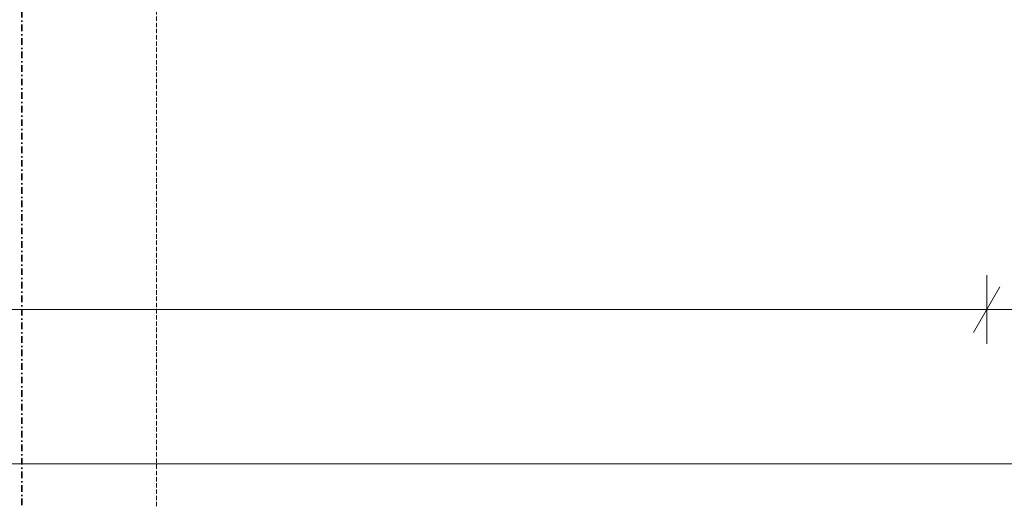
# Model space of a CAD drawing. Extents: x -7314 to 11761, y 144 to 9383.
# Tile 173 of 193: x 4792 to 5061, y 8201 to 8332. Entities that reach past the tile are written whole.
import ezdxf
from ezdxf.xclip import XClip

# ---------------------------------------------------------------- set-up
doc = ezdxf.new("R2010")
doc.units = 0
doc.header["$MEASUREMENT"] = 0
doc.header["$XCLIPFRAME"] = 0
doc.linetypes.add('Krawędzie ukryte', pattern=[68, 48, -20])
doc.linetypes.add('Kropki i Kreski', pattern=[144, 72, -36, 0, -36])
for name, color, linetype in [('FORMA - Arch 01 - 410-K Osie', 7, 'Continuous'), ('FORMA - Arch 01 - PZT-5 Opisy ogólne', 7, 'Continuous'), ('FORMA - Arch 04 - Wymiary ogólne', 7, 'Continuous')]:
    doc.layers.add(name, color=color, linetype=linetype)

# ---------------------------------------------------------------- blocks, each defined once
blk = doc.blocks.new('Rysunek_1_1', base_point=(4185.3, -5972.4))
at = {"layer": 'FORMA - Arch 01 - 410-K Osie', "color": 7, "linetype": 'Krawędzie ukryte', "lineweight": 13, "ltscale": 0.025}
blk.add_line((4829.04, 5890.7), (4829.04, 8978.35), dxfattribs=at)
at = {"layer": 'FORMA - Arch 01 - PZT-5 Opisy ogólne', "color": 7, "linetype": 'Kropki i Kreski', "lineweight": 35, "ltscale": 0.025}
blk.add_line((4792.31, 5605.89), (4792.31, 8894.93), dxfattribs=at)
at = {"layer": 'FORMA - Arch 04 - Wymiary ogólne', "color": 154, "linetype": 'Continuous', "lineweight": 13, "ltscale": 0.025}
for p, q in [((5055.71, 8262.42), (5055.71, 8243.67)), ((5052.1, 8246.79), (5059.32, 8259.29)), ((5055.71, 8253.04), (4205.62, 8253.04)), ((6544.23, 8253.04), (5055.71, 8253.04)), ((6544.23, 8210.86), (4205.62, 8210.86))]:
    blk.add_line(p, q, dxfattribs=at)

msp = doc.modelspace()

# ---------------------------------------------------------------- block references
at = {"lineweight": 20}
ref = msp.add_blockref('Rysunek_1_1', (4185.29965, -5972.39804), dxfattribs=at)
XClip(ref).set_block_clipping_path([(254.0251470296, 246.5573808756), (9689.7973583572, 9358.9497337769)])

doc.saveas('drawing.dxf')
